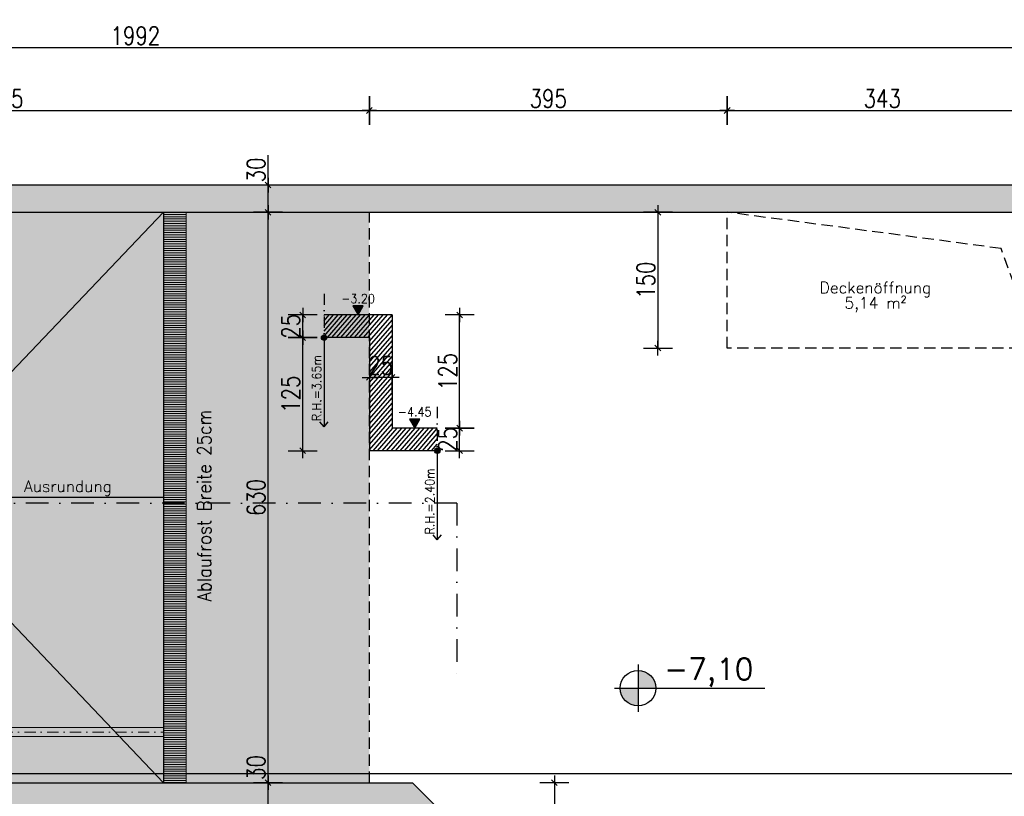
# Model space of a CAD drawing. Header units: centimetres. Extents: x -18458 to 60221, y -11985 to 33979.
# Tile 36 of 50: x 6736 to 7823, y 2985 to 3843. Entities that reach past the tile are written whole.
import ezdxf
from ezdxf.enums import TextEntityAlignment as Align

# ---------------------------------------------------------------- set-up
doc = ezdxf.new("R2010")
doc.units = ezdxf.units.CM
doc.header["$LTSCALE"] = 50
doc.header["$MEASUREMENT"] = 0
doc.header["$PDMODE"] = 34
for name, pattern in [('DASHDOT2', [0.5, 0.25, -0.125, 0, -0.125]), ('HIDDEN', [0.375, 0.25, -0.125]), ('STRICHPUNKT', [1, 0.5, -0.25, 0, -0.25])]:
    doc.linetypes.add(name, pattern=pattern)
for name, color, linetype in [('01_ansicht', 251, 'Continuous'), ('01_Bemassung', 150, 'Continuous'), ('01_Grundriss_verdeckt', 3, 'HIDDEN'), ('01_Koten', 2, 'Continuous'), ('01_Mauern', 1, 'Continuous'), ('01_Raumstempel', 2, 'Continuous'), ('01_Schlitze_Schächte', 52, 'Continuous'), ('01_Schnitte_Schalplan', 4, 'Continuous'), ('01_Schraff_Beton', 5, 'Continuous'), ('01_Stellflächen', 153, 'Continuous'), ('01_Text', 2, 'Continuous'), ('01_unterzüge', 241, 'Continuous')]:
    doc.layers.add(name, color=color, linetype=linetype)
doc.layers.add('04_Inst_Abflüsse', color=44, linetype='Continuous', lineweight=9)
doc.styles.add('Romans', font='Romans.shx')
doc.styles.add('SIPLEX1', font='romans.shx', dxfattribs={"width": 0.8})
doc.dimstyles.new('BEM-50_grundrisse', dxfattribs={"dimscale": 1.6, "dimtxt": 12.5, "dimasz": 0.4, "dimexe": 0.1, "dimexo": 0.5, "dimgap": 2, "dimtad": 1, "dimdec": 0, "dimrnd": 0.5, "dimzin": 12, "dimdsep": 46, "dimtxsty": 'SIPLEX1', "dimblk": 'bempkt', "dimcen": -0.2, "dimdle": 0.05, "dimse1": 1, "dimse2": 1, "dimclrd": 256, "dimclre": 256, "dimclrt": 256, "dimazin": 0, "dimtfac": 1, "dimtdec": 0, "dimtmove": 0, "dimatfit": 2, "dimldrblk": 'BEMPU', "dimfxl": 0, "dimtvp": 1, "dimtolj": 1, "dimtzin": 0, "dimarcsym": 0})

# ---------------------------------------------------------------- blocks, each defined once
blk = doc.blocks.new('q')
at = {"layer": '01_Koten', "linetype": 'Continuous'}
h = blk.add_hatch(color=256, dxfattribs=at)
h.paths.add_polyline_path([(0, 9.8), (0, 0), (9.8, 0, 0.414214)])
h.paths.add_polyline_path([(0, -9.8), (0, 0), (-9.8, 0, 0.414214)])
at = {"layer": '01_Koten'}
for p, q in [((0, 13.01), (0, -13.01)), ((-13.01, 0), (69.93, 0))]:
    blk.add_line(p, q, dxfattribs=at)
blk.add_circle((0, 0), 9.8, dxfattribs=at)
at = {"layer": '01_Koten', "style": 'Romans'}
blk.add_attdef('QUOTE', (14.33, 4.53), '', height=12, dxfattribs=at)
blk = doc.blocks.new('bempkt')
at = {"layer": '01_Bemassung', "color": 0}
for p, q in [((0, -25), (0, 25)), ((12.5, 0), (-12.5, 0)), ((-4.95, -4.95), (4.95, 4.95))]:
    blk.add_line(p, q, dxfattribs=at)
blk = doc.blocks.new('*D71')
at = {"layer": '01_Bemassung', "lineweight": -2}
blk.add_line((7221.5, 3367.2), (7221.5, 3390.9), dxfattribs=at)
at = {"layer": 'Defpoints', "color": 0}
for p in [(7146.9, 3391.5), (7221.5, 3391.5), (7146.9, 3366.5)]:
    blk.add_point(p, dxfattribs=at)
at = {"layer": '01_Bemassung', "lineweight": -2, "xscale": 0.6400000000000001, "yscale": 0.6400000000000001, "zscale": 0.6400000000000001}
for p, rotation in [((7221.5, 3391.5), 90), ((7221.5, 3366.5), 270)]:
    blk.add_blockref('bempkt', p, dxfattribs=dict(at, rotation=rotation))
at = {"layer": '01_Bemassung', "insert": (7208.3, 3379), "char_height": 20, "attachment_point": 5, "rotation": 90, "style": 'SIPLEX1'}
blk.add_mtext('\\A1;25', dxfattribs=at)
blk = doc.blocks.new('BEMPU')
at = {"layer": '01_Bemassung', "color": 4}
for p, q in [((0, -25), (0, 25)), ((5, 0), (-5, 0))]:
    blk.add_line(p, q, dxfattribs=at)
blk.add_circle((0, 0), 2.5, dxfattribs=at)
blk = doc.blocks.new('*D72')
at = {"layer": '01_Bemassung', "lineweight": -2}
blk.add_line((7221.5, 3392.2), (7221.5, 3515.9), dxfattribs=at)
at = {"layer": 'Defpoints', "color": 0}
for p in [(7146.9, 3516.5), (7221.5, 3516.5), (7146.9, 3391.5)]:
    blk.add_point(p, dxfattribs=at)
at = {"layer": '01_Bemassung', "lineweight": -2, "xscale": 0.6400000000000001, "yscale": 0.6400000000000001, "zscale": 0.6400000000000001}
for p, rotation in [((7221.5, 3516.5), 90), ((7221.5, 3391.5), 270)]:
    blk.add_blockref('bempkt', p, dxfattribs=dict(at, rotation=rotation))
at = {"layer": '01_Bemassung', "insert": (7208.3, 3454), "char_height": 20, "attachment_point": 5, "rotation": 90, "style": 'SIPLEX1'}
blk.add_mtext('\\A1;125', dxfattribs=at)
blk = doc.blocks.new('*D73')
at = {"layer": '01_Bemassung', "lineweight": -2}
blk.add_line((7146.3, 3447.5), (7122.6, 3447.5), dxfattribs=at)
at = {"layer": 'Defpoints', "color": 0}
for p in [(7146.9, 3501.8), (7121.9, 3491.5), (7121.9, 3447.5)]:
    blk.add_point(p, dxfattribs=at)
at = {"layer": '01_Bemassung', "lineweight": -2, "xscale": 0.6400000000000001, "yscale": 0.6400000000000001, "zscale": 0.6400000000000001, "rotation": 180}
blk.add_blockref('bempkt', (7121.9, 3447.5), dxfattribs=at)
at = {"layer": '01_Bemassung', "lineweight": -2, "xscale": 0.6400000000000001, "yscale": 0.6400000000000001, "zscale": 0.6400000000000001}
blk.add_blockref('bempkt', (7146.9, 3447.5), dxfattribs=at)
at = {"layer": '01_Bemassung', "insert": (7134.4, 3460.7), "char_height": 20, "attachment_point": 5, "style": 'SIPLEX1'}
blk.add_mtext('\\A1;25', dxfattribs=at)
blk = doc.blocks.new('*D74')
at = {"layer": '01_Bemassung', "lineweight": -2}
blk.add_line((7048.3, 3367.2), (7048.3, 3490.9), dxfattribs=at)
at = {"layer": 'Defpoints', "color": 0}
for p in [(7048.3, 3491.5), (7121.9, 3491.5), (7121.9, 3366.5)]:
    blk.add_point(p, dxfattribs=at)
at = {"layer": '01_Bemassung', "lineweight": -2, "xscale": 0.6400000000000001, "yscale": 0.6400000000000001, "zscale": 0.6400000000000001}
for p, rotation in [((7048.3, 3491.5), 90), ((7048.3, 3366.5), 270)]:
    blk.add_blockref('bempkt', p, dxfattribs=dict(at, rotation=rotation))
at = {"layer": '01_Bemassung', "insert": (7035.1, 3429), "char_height": 20, "attachment_point": 5, "rotation": 90, "style": 'SIPLEX1'}
blk.add_mtext('\\A1;125', dxfattribs=at)
blk = doc.blocks.new('*D75')
at = {"layer": '01_Bemassung', "lineweight": -2}
blk.add_line((7048.3, 3492.2), (7048.3, 3515.9), dxfattribs=at)
at = {"layer": 'Defpoints', "color": 0}
for p in [(7048.3, 3516.5), (7071.9, 3516.5), (7121.9, 3491.5)]:
    blk.add_point(p, dxfattribs=at)
at = {"layer": '01_Bemassung', "lineweight": -2, "xscale": 0.6400000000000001, "yscale": 0.6400000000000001, "zscale": 0.6400000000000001}
for p, rotation in [((7048.3, 3516.5), 90), ((7048.3, 3491.5), 270)]:
    blk.add_blockref('bempkt', p, dxfattribs=dict(at, rotation=rotation))
at = {"layer": '01_Bemassung', "insert": (7035.1, 3504), "char_height": 20, "attachment_point": 5, "rotation": 90, "style": 'SIPLEX1'}
blk.add_mtext('\\A1;25', dxfattribs=at)
blk = doc.blocks.new('*D238')
at = {"layer": '01_Bemassung', "lineweight": -2}
blk.add_line((7858.8, 3811.6), (5868.2, 3811.6), dxfattribs=at)
at = {"layer": 'Defpoints', "color": 0}
for p in [(5867.6, 3811.6), (5867.6, 3659.9), (7859.4, 3629.9)]:
    blk.add_point(p, dxfattribs=at)
at = {"layer": '01_Bemassung', "lineweight": -2, "xscale": 0.6400000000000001, "yscale": 0.6400000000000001, "zscale": 0.6400000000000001, "rotation": 180}
blk.add_blockref('bempkt', (5867.6, 3811.6), dxfattribs=at)
at = {"layer": '01_Bemassung', "lineweight": -2, "xscale": 0.6400000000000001, "yscale": 0.6400000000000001, "zscale": 0.6400000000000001}
blk.add_blockref('bempkt', (7859.4, 3811.6), dxfattribs=at)
at = {"layer": '01_Bemassung', "insert": (6863.5, 3824.8), "char_height": 20, "attachment_point": 5, "style": 'SIPLEX1'}
blk.add_mtext('\\A1;1992', dxfattribs=at)
blk = doc.blocks.new('*D250')
at = {"layer": '01_Bemassung', "lineweight": -2}
blk.add_line((7888.8, 3858.6), (1039.8, 3858.6), dxfattribs=at)
at = {"layer": 'Defpoints', "color": 0}
for p in [(1039.1, 3858.6), (1039.1, 3659.9), (7889.4, 2999.9)]:
    blk.add_point(p, dxfattribs=at)
at = {"layer": '01_Bemassung', "lineweight": -2, "xscale": 0.6400000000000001, "yscale": 0.6400000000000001, "zscale": 0.6400000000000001, "rotation": 180}
blk.add_blockref('bempkt', (1039.1, 3858.6), dxfattribs=at)
at = {"layer": '01_Bemassung', "lineweight": -2, "xscale": 0.6400000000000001, "yscale": 0.6400000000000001, "zscale": 0.6400000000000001}
blk.add_blockref('bempkt', (7889.4, 3858.6), dxfattribs=at)
at = {"layer": '01_Bemassung', "insert": (4464.3, 3871.8), "char_height": 20, "attachment_point": 5, "style": 'SIPLEX1'}
blk.add_mtext('\\A1;6851', dxfattribs=at)
blk = doc.blocks.new('*D251')
at = {"layer": '01_Bemassung', "lineweight": -2}
blk.add_line((8626.3, 3904.9), (1039.8, 3904.9), dxfattribs=at)
at = {"layer": 'Defpoints', "color": 0}
for p in [(1039.1, 3904.9), (1039.1, 3659.9), (8626.9, 2999.9)]:
    blk.add_point(p, dxfattribs=at)
at = {"layer": '01_Bemassung', "lineweight": -2, "xscale": 0.6400000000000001, "yscale": 0.6400000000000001, "zscale": 0.6400000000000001, "rotation": 180}
blk.add_blockref('bempkt', (1039.1, 3904.9), dxfattribs=at)
at = {"layer": '01_Bemassung', "lineweight": -2, "xscale": 0.6400000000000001, "yscale": 0.6400000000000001, "zscale": 0.6400000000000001}
blk.add_blockref('bempkt', (8626.9, 3904.9), dxfattribs=at)
at = {"layer": '01_Bemassung', "insert": (4833, 3918.1), "char_height": 20, "attachment_point": 5, "style": 'SIPLEX1'}
blk.add_mtext('\\A1;7588', dxfattribs=at)
blk = doc.blocks.new('*D428')
at = {"layer": '01_Bemassung', "lineweight": -2}
blk.add_line((7010, 3000.5), (7010, 3629.2), dxfattribs=at)
at = {"layer": 'Defpoints', "color": 0}
for p in [(6813.8, 3629.9), (7010, 3629.9), (7156.3, 2999.9)]:
    blk.add_point(p, dxfattribs=at)
at = {"layer": '01_Bemassung', "lineweight": -2, "xscale": 0.6400000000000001, "yscale": 0.6400000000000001, "zscale": 0.6400000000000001}
for p, rotation in [((7010, 3629.9), 90), ((7010, 2999.9), 270)]:
    blk.add_blockref('bempkt', p, dxfattribs=dict(at, rotation=rotation))
at = {"layer": '01_Bemassung', "insert": (6996.8, 3314.9), "char_height": 20, "attachment_point": 5, "rotation": 90, "style": 'SIPLEX1'}
blk.add_mtext('\\A1;630', dxfattribs=at)
blk = doc.blocks.new('*D429')
at = {"layer": '01_Bemassung', "lineweight": -2}
for p, q in [((7010, 3659.9), (7010, 3692.8)), ((7010, 3630.5), (7010, 3659.2))]:
    blk.add_line(p, q, dxfattribs=at)
at = {"layer": 'Defpoints', "color": 0}
for p in [(6828.8, 3659.9), (7010, 3659.9), (6813.8, 3629.9)]:
    blk.add_point(p, dxfattribs=at)
at = {"layer": '01_Bemassung', "lineweight": -2, "xscale": 0.6400000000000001, "yscale": 0.6400000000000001, "zscale": 0.6400000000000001}
for p, rotation in [((7010, 3659.9), 90), ((7010, 3629.9), 270)]:
    blk.add_blockref('bempkt', p, dxfattribs=dict(at, rotation=rotation))
at = {"layer": '01_Bemassung', "insert": (6996.8, 3676.7), "char_height": 20, "attachment_point": 5, "rotation": 90, "style": 'SIPLEX1'}
blk.add_mtext('\\A1;30', dxfattribs=at)
blk = doc.blocks.new('*D640')
at = {"layer": '01_Bemassung', "lineweight": -2}
blk.add_line((7440.4, 3629.2), (7440.4, 3480.5), dxfattribs=at)
at = {"layer": 'Defpoints', "color": 0}
for p in [(7516.9, 3629.9), (7440.4, 3479.9), (7516.9, 3479.9)]:
    blk.add_point(p, dxfattribs=at)
at = {"layer": '01_Bemassung', "lineweight": -2, "xscale": 0.6400000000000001, "yscale": 0.6400000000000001, "zscale": 0.6400000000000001}
for p, rotation in [((7440.4, 3629.9), 90), ((7440.4, 3479.9), 270)]:
    blk.add_blockref('bempkt', p, dxfattribs=dict(at, rotation=rotation))
at = {"layer": '01_Bemassung', "insert": (7427.2, 3554.9), "char_height": 20, "attachment_point": 5, "rotation": 90, "style": 'SIPLEX1'}
blk.add_mtext('\\A1;150', dxfattribs=at)
blk = doc.blocks.new('*D656')
at = {"layer": '01_Bemassung', "lineweight": -2}
blk.add_line((6317.6, 3742.3), (7121.3, 3742.3), dxfattribs=at)
at = {"layer": 'Defpoints', "color": 0}
for p in [(7121.9, 3742.3), (7121.9, 3629.9), (6316.9, 3554.9)]:
    blk.add_point(p, dxfattribs=at)
at = {"layer": '01_Bemassung', "lineweight": -2, "xscale": 0.6400000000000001, "yscale": 0.6400000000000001, "zscale": 0.6400000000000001, "rotation": 180}
blk.add_blockref('bempkt', (6316.9, 3742.3), dxfattribs=at)
at = {"layer": '01_Bemassung', "lineweight": -2, "xscale": 0.6400000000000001, "yscale": 0.6400000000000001, "zscale": 0.6400000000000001}
blk.add_blockref('bempkt', (7121.9, 3742.3), dxfattribs=at)
at = {"layer": '01_Bemassung', "insert": (6719.4, 3755.5), "char_height": 20, "attachment_point": 5, "style": 'SIPLEX1'}
blk.add_mtext('\\A1;805', dxfattribs=at)
blk = doc.blocks.new('*D657')
at = {"layer": '01_Bemassung', "lineweight": -2}
blk.add_line((7122.6, 3742.3), (7516.3, 3742.3), dxfattribs=at)
at = {"layer": 'Defpoints', "color": 0}
for p in [(7516.9, 3742.3), (7121.9, 3629.9), (7516.9, 3629.9)]:
    blk.add_point(p, dxfattribs=at)
at = {"layer": '01_Bemassung', "lineweight": -2, "xscale": 0.6400000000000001, "yscale": 0.6400000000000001, "zscale": 0.6400000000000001, "rotation": 180}
blk.add_blockref('bempkt', (7121.9, 3742.3), dxfattribs=at)
at = {"layer": '01_Bemassung', "lineweight": -2, "xscale": 0.6400000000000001, "yscale": 0.6400000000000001, "zscale": 0.6400000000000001}
blk.add_blockref('bempkt', (7516.9, 3742.3), dxfattribs=at)
at = {"layer": '01_Bemassung', "insert": (7319.4, 3755.5), "char_height": 20, "attachment_point": 5, "style": 'SIPLEX1'}
blk.add_mtext('\\A1;395', dxfattribs=at)
blk = doc.blocks.new('*D658')
at = {"layer": '01_Bemassung', "lineweight": -2}
blk.add_line((7517.6, 3742.3), (7858.8, 3742.3), dxfattribs=at)
at = {"layer": 'Defpoints', "color": 0}
for p in [(7859.4, 3742.3), (7516.9, 3629.9), (7859.4, 3629.9)]:
    blk.add_point(p, dxfattribs=at)
at = {"layer": '01_Bemassung', "lineweight": -2, "xscale": 0.6400000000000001, "yscale": 0.6400000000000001, "zscale": 0.6400000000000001, "rotation": 180}
blk.add_blockref('bempkt', (7516.9, 3742.3), dxfattribs=at)
at = {"layer": '01_Bemassung', "lineweight": -2, "xscale": 0.6400000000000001, "yscale": 0.6400000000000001, "zscale": 0.6400000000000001}
blk.add_blockref('bempkt', (7859.4, 3742.3), dxfattribs=at)
at = {"layer": '01_Bemassung', "insert": (7688.2, 3755.5), "char_height": 20, "attachment_point": 5, "style": 'SIPLEX1'}
blk.add_mtext('\\A1;343', dxfattribs=at)
blk = doc.blocks.new('*D680')
at = {"layer": '01_Bemassung', "lineweight": -2}
for p, q in [((7010, 2999.9), (7010, 3032.8)), ((7010, 2970.5), (7010, 2999.2))]:
    blk.add_line(p, q, dxfattribs=at)
at = {"layer": 'Defpoints', "color": 0}
for p in [(7010, 2999.9), (7156.3, 2999.9), (7150.9, 2969.9)]:
    blk.add_point(p, dxfattribs=at)
at = {"layer": '01_Bemassung', "lineweight": -2, "xscale": 0.6400000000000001, "yscale": 0.6400000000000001, "zscale": 0.6400000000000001}
for p, rotation in [((7010, 2999.9), 90), ((7010, 2969.9), 270)]:
    blk.add_blockref('bempkt', p, dxfattribs=dict(at, rotation=rotation))
at = {"layer": '01_Bemassung', "insert": (6996.8, 3016.7), "char_height": 20, "attachment_point": 5, "rotation": 90, "style": 'SIPLEX1'}
blk.add_mtext('\\A1;30', dxfattribs=at)
blk = doc.blocks.new('*D693')
at = {"layer": '01_Bemassung', "lineweight": -2}
blk.add_line((7326.1, 2999.2), (7326.1, 2900.5), dxfattribs=at)
at = {"layer": 'Defpoints', "color": 0}
for p in [(7169.4, 2999.9), (7269.4, 2899.9), (7326.1, 2899.9)]:
    blk.add_point(p, dxfattribs=at)
at = {"layer": '01_Bemassung', "lineweight": -2, "xscale": 0.6400000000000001, "yscale": 0.6400000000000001, "zscale": 0.6400000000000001}
for p, rotation in [((7326.1, 2999.9), 90), ((7326.1, 2899.9), 270)]:
    blk.add_blockref('bempkt', p, dxfattribs=dict(at, rotation=rotation))
at = {"layer": '01_Bemassung', "insert": (7312.9, 2949.9), "char_height": 20, "attachment_point": 5, "rotation": 90, "style": 'SIPLEX1'}
blk.add_mtext('\\A1;100', dxfattribs=at)

msp = doc.modelspace()

# ---------------------------------------------------------------- hatches: boundary and pattern name
at = {"layer": '01_Raumstempel'}
for points in [[(7103.6, 3526.5), (7109.4, 3516.5), (7115.2, 3526.5)], [(7166.1, 3401.5), (7171.9, 3391.5), (7177.7, 3401.5)]]:
    msp.add_hatch(color=256, dxfattribs=at).paths.add_polyline_path(points)
h = msp.add_hatch(color=256, dxfattribs=at)
edge = h.paths.add_edge_path()
edge.add_arc((7071.9, 3491.5), 3, 0, 360)
h = msp.add_hatch(color=256, dxfattribs=at)
edge = h.paths.add_edge_path()
edge.add_arc((7196.9, 3366.5), 3, 0, 360)
at = {"layer": '01_Schnitte_Schalplan'}
h = msp.add_hatch(dxfattribs=at)
h.set_pattern_fill('ANSI31', color=253, scale=30, angle=3.9936, style=0)
h.set_pattern_definition([(48.993626, (19659.1493, -19773.612), (-2.8298872, 2.4605362), [])])
h.paths.add_polyline_path([(7146.9, 3391.5), (7146.9, 3516.5), (7071.9, 3516.5), (7071.9, 3491.5), (7121.9, 3491.5), (7121.9, 3366.5), (7146.9, 3366.5), (7196.9, 3366.5), (7196.9, 3391.5)])
at = {"layer": '01_Schraff_Beton'}
h = msp.add_hatch(dxfattribs=at)
h.set_pattern_fill('ANSI33', color=256, scale=50, style=0)
h.paths.add_polyline_path([(8626.9, 2999.9), (7889.4, 2999.9), (7889.4, 3659.9), (5867.6, 3659.9), (5867.6, 3629.9), (7859.4, 3629.9), (7859.4, 2969.9), (8596.9, 2969.9), (8596.9, 2674.9), (8466.9, 2674.9), (8466.9, 2654.9), (8596.9, 2654.9), (8596.9, 2369.9), (7859.4, 2369.9), (7859.4, 2329.9), (8466.9, 2329.9), (8466.9, 2004.9), (7859.4, 2004.9), (7859.4, 1979.9), (8596.9, 1979.9), (8596.9, 1679.9), (7859.4, 1679.9), (7859.4, 1654.9), (8596.9, 1654.9), (8596.9, 1354.9), (8466.9, 1354.9), (8466.9, 1334.9), (8596.9, 1334.9), (8596.9, 1037.4), (8466.9, 1037.4), (8466.9, 1017.4), (8596.9, 1017.4), (8596.9, 737.4), (8466.9, 737.4), (8466.9, 717.4), (8596.9, 717.4), (8596.9, 437.4), (8466.9, 437.4), (8466.9, 407.4), (8596.9, 407.4), (8596.9, 127.4), (8466.9, 127.4), (8466.9, 97.4), (8596.9, 97.4), (8597, -192.9), (7889.4, -151.4), (7889.4, 429.9), (7859.4, 429.9), (7859.4, -149.6), (7453.6, -125.8), (7444.8, -275.6), (7155.3, -258.6), (7163.8, -113.8), (7133.9, -112.1), (7125.4, -256.8), (6840.8, -240.1), (6849.3, -95.4), (6819.4, -93.6), (6810.9, -238.4), (6526.4, -221.7), (6534.9, -76.9), (6504.9, -75.2), (6496.4, -219.9), (6211.9, -203.2), (6220.4, -58.5), (6190.5, -56.7), (6182, -201.5), (5961.7, -188.6), (5978.5, -219.6), (7473, -307.3), (7481.8, -157.5), (7766.3, -174.2), (7757.5, -324), (7792.5, -326), (7801.2, -176.3), (8596.9, -223), (8596.9, -373.2), (8626.9, -375)])
h.paths.add_polyline_path([(8596.9, 2004.9), (8491.9, 2004.9), (8491.9, 2329.9), (8596.9, 2329.9)], flags=16)
h = msp.add_hatch(dxfattribs=at)
h.set_pattern_fill('ANSI33', color=256, scale=50, style=0)
h.paths.add_polyline_path([(7169.4, 2999.9), (4596.9, 2999.9), (4596.9, 2969.9), (7164.1, 2969.9), (7244.4, 2889.5), (7244.4, 2634.9), (7269.4, 2634.9), (7269.4, 2899.9)])
at = {"layer": '04_Inst_Abflüsse'}
h = msp.add_hatch(dxfattribs=at)
h.set_pattern_fill('ANSI31', color=256, scale=20, angle=315, style=0)
h.paths.add_polyline_path([(6919.4, 3308.8), (6913.1, 3308.8, -0.324664), (6894.4, 3295.3), (6894.4, 2999.9), (6919.4, 2999.9)])
h.paths.add_polyline_path([(6919.4, 3629.9), (6894.4, 3629.9), (6894.4, 3334.5, -0.414214), (6914, 3314.9), (6919.4, 3314.9)])
h.paths.add_polyline_path([(6913.1, 3308.8), (6894.4, 3308.8), (6894.4, 3295.3, 0.324664)])
h.paths.add_polyline_path([(6914, 3314.9), (6894.4, 3314.9), (6894.4, 3308.8), (6913.1, 3308.8, 0.078934)])
h.paths.add_polyline_path([(6894.4, 3334.5), (6894.4, 3314.9), (6914, 3314.9, 0.414214)])
h.paths.add_polyline_path([(6919.4, 3314.9), (6914, 3314.9, -0.078934), (6913.1, 3308.8), (6919.4, 3308.8)])

# ---------------------------------------------------------------- linework, layer by layer
at = {"layer": '01_ansicht'}
msp.add_lwpolyline([(5404.4, 3009.9), (8324.4, 3009.9), (8324.4, 1819.9), (5404.4, 1819.9)], close=True, dxfattribs=at)
at = {"layer": '01_Grundriss_verdeckt'}
msp.add_line((7121.9, 2999.9), (7121.9, 3629.9), dxfattribs=at)
at = {"layer": '01_Mauern'}
for p, q in [((7889.4, 3659.9), (5867.6, 3659.9)), ((5867.6, 3629.9), (7859.4, 3629.9)), ((4596.9, 2999.9), (7169.4, 2999.9)), ((7269.4, 2899.9), (7169.4, 2999.9))]:
    msp.add_line(p, q, dxfattribs=at)
at = {"layer": '01_Raumstempel'}
for p, q in [((7071.9, 3491.5), (7071.9, 3393)), ((7071.9, 3393), (7067.3, 3398.6)), ((7071.9, 3393), (7076.5, 3398.6)), ((7196.9, 3366.5), (7196.9, 3268)), ((7196.9, 3268), (7192.3, 3273.6)), ((7196.9, 3268), (7201.5, 3273.6))]:
    msp.add_line(p, q, dxfattribs=at)
for points in [[(7103.6, 3526.5), (7109.4, 3516.5), (7115.2, 3526.5)], [(7166.1, 3401.5), (7171.9, 3391.5), (7177.7, 3401.5)]]:
    msp.add_lwpolyline(points, close=True, dxfattribs=at)
for centre in [(7071.9, 3491.5), (7196.9, 3366.5)]:
    msp.add_circle(centre, 3, dxfattribs=at)
at = {"layer": '01_Schlitze_Schächte', "linetype": 'HIDDEN'}
for p, q in [((7819.4, 3589.9), (7516.9, 3629.9)), ((7859.4, 3479.9), (7819.4, 3589.9))]:
    msp.add_line(p, q, dxfattribs=at)
msp.add_lwpolyline([(7516.9, 3629.9), (7859.4, 3629.9), (7859.4, 3479.9), (7516.9, 3479.9)], close=True, dxfattribs=at)
at = {"layer": '01_Schnitte_Schalplan'}
for p, q in [((7146.9, 3516.5), (7071.9, 3516.5)), ((7146.9, 3516.5), (7146.9, 3391.5)), ((7121.9, 3491.5), (7071.9, 3491.5)), ((7121.9, 3491.5), (7121.9, 3366.5)), ((7196.9, 3391.5), (7146.9, 3391.5)), ((7196.9, 3366.5), (7121.9, 3366.5))]:
    msp.add_line(p, q, dxfattribs=at)
at = {"layer": '01_Stellflächen'}
for p, q in [((6594.4, 3314.9), (6894.4, 3629.9)), ((6894.4, 3629.9), (6894.4, 2999.9)), ((6894.4, 3314.9), (5867.6, 3314.9)), ((6894.4, 2999.9), (6594.4, 3314.9))]:
    msp.add_line(p, q, dxfattribs=at)
at = {"layer": '01_Text', "linetype": 'STRICHPUNKT', "ltscale": 0.5}
for p, q in [((7071.9, 3540), (7071.9, 3468.1)), ((7196.9, 3415), (7196.9, 3343.1))]:
    msp.add_line(p, q, dxfattribs=at)
at = {"layer": '01_Text', "color": 190, "linetype": 'STRICHPUNKT'}
for q in [(6374.2, 3308.8), (7218.5, 3108.8)]:
    msp.add_line((7218.5, 3308.8), q, dxfattribs=at)
at = {"layer": '01_unterzüge'}
msp.add_solid([(5184.4, 2969.9), (5184.4, 3659.9), (7121.9, 2969.9), (7121.9, 3659.9)], dxfattribs=at)
at = {"layer": '04_Inst_Abflüsse', "linetype": 'DASHDOT2'}
msp.add_line((3528.1, 3055.9), (6894.4, 3055.9), dxfattribs=at)
at = {"layer": '04_Inst_Abflüsse'}
for p, q in [((3560.6, 3060.9), (6894.4, 3060.9)), ((3528.1, 3050.9), (6894.4, 3050.9))]:
    msp.add_line(p, q, dxfattribs=at)
for points in [[(6894.4, 2999.9), (6894.4, 3629.9)], [(6919.4, 2999.9), (6919.4, 3629.9)]]:
    msp.add_lwpolyline(points, dxfattribs=at)

# ---------------------------------------------------------------- block references
at = {"layer": '01_Koten', "xscale": 2, "yscale": 2, "zscale": 2}
msp.add_blockref('q', (7418.5, 3104.3), dxfattribs=at).add_auto_attribs({'QUOTE': '-7,10'})

# ---------------------------------------------------------------- texts
at = {"layer": '01_Raumstempel', "style": 'Romans'}
for s, p in [('Deckenöffnung', (7680.7, 3540.4)), ('5,14 m²', (7680.7, 3523.5))]:
    msp.add_text(s, height=12.5, dxfattribs=at).set_placement(p, align=Align.CENTER)
at = {"layer": '01_Raumstempel', "style": 'SIPLEX1', "width": 0.9}
for s, p in [('-3.20', (7109.4, 3526.5)), ('-4.45', (7171.9, 3401.5))]:
    msp.add_text(s, height=10, rotation=360, dxfattribs=at).set_placement(p, align=Align.BOTTOM_CENTER)
for s, p in [('R.H.=3.65m', (7068.6, 3399.1)), ('R.H.=2.40m', (7193.6, 3274.1))]:
    msp.add_text(s, height=10, rotation=90, dxfattribs=at).set_placement(p)
at = {"layer": '01_Raumstempel', "style": 'Romans'}
msp.add_text('Ausrundung', height=12.5, dxfattribs=at).set_placement((6740.6, 3321))
at = {"layer": '04_Inst_Abflüsse', "style": 'SIPLEX1', "width": 0.9}
msp.add_text('Ablaufrost Breite 25cm', height=15, rotation=90, dxfattribs=at).set_placement((6947, 3200.1))

# ---------------------------------------------------------------- dimensions: what is measured, and where the dimension line sits
at = {"layer": '01_Bemassung'}
for base, p1, p2, picture, middle in [((1039.1, 3904.9), (8626.9, 2999.9), (1039.1, 3659.9), '*D251', (4833, 3918.1)), ((1039.1, 3858.6), (7889.4, 2999.9), (1039.1, 3659.9), '*D250', (4464.3, 3871.8)), ((5867.6, 3811.6), (7859.4, 3629.9), (5867.6, 3659.9), '*D238', (6863.5, 3824.8))]:
    dim = msp.add_linear_dim(base=base, p1=p1, p2=p2, dimstyle='BEM-50_grundrisse', dxfattribs=at)
    dim.commit()
    dim.dimension.update_dxf_attribs({"geometry": picture, "text_midpoint": middle})
for base, p1, p2, picture, middle in [((7121.9, 3742.3), (6316.9, 3554.9), (7121.9, 3629.9), '*D656', (6719.4, 3755.5)), ((7516.9, 3742.3), (7121.9, 3629.9), (7516.9, 3629.9), '*D657', (7319.4, 3755.5)), ((7859.4216327, 3742.3433619), (7516.9216327, 3629.8735016), (7859.4216327, 3629.8735016), '*D658', (7688.1716327, 3755.5433619))]:
    dim = msp.add_linear_dim(base=base, p1=p1, p2=p2, dimstyle='BEM-50_grundrisse', override={"dimtmove": 1, "dimfxl": 0.18, "dimfxlon": 1, "dimarcsym": 2}, dxfattribs=at)
    dim.commit()
    dim.dimension.update_dxf_attribs({"geometry": picture, "text_midpoint": middle})
for base, p1, p2, picture, middle in [((7010, 3659.9), (6813.8, 3629.9), (6828.8, 3659.9), '*D429', (6996.8, 3676.7)), ((7010, 3629.9), (7156.3, 2999.9), (6813.8, 3629.9), '*D428', (6996.8, 3314.9)), ((7440.4, 3479.9), (7516.9, 3629.9), (7516.9, 3479.9), '*D640', (7427.2, 3554.9)), ((7010, 2999.9), (7150.9, 2969.9), (7156.3, 2999.9), '*D680', (6996.8, 3016.7)), ((7326.1, 2899.9), (7169.4, 2999.9), (7269.4, 2899.9), '*D693', (7312.9, 2949.9))]:
    dim = msp.add_linear_dim(base=base, p1=p1, p2=p2, angle=90, dimstyle='BEM-50_grundrisse', dxfattribs=at)
    dim.commit()
    dim.dimension.update_dxf_attribs({"geometry": picture, "text_midpoint": middle})
for base, p1, p2, angle, picture, middle in [((7048.3, 3516.5), (7121.9, 3491.5), (7071.9, 3516.5), 90, '*D75', (7048.3, 3504)), ((7221.5, 3516.5), (7146.9, 3391.5), (7146.9, 3516.5), 90, '*D72', (7221.5, 3454)), ((7121.9, 3447.5), (7146.9, 3501.8), (7121.9, 3491.5), 180, '*D73', (7134.4, 3447.5)), ((7048.3, 3491.5), (7121.9, 3366.5), (7121.9, 3491.5), 90, '*D74', (7048.3, 3429)), ((7221.5, 3391.5), (7146.9, 3366.5), (7146.9, 3391.5), 90, '*D71', (7221.5, 3379))]:
    dim = msp.add_linear_dim(base=base, p1=p1, p2=p2, angle=angle, dimstyle='BEM-50_grundrisse', dxfattribs=at)
    dim.commit()
    dim.dimension.update_dxf_attribs({"geometry": picture, "text_midpoint": middle, "dimtype": 160})

doc.saveas('drawing.dxf')
